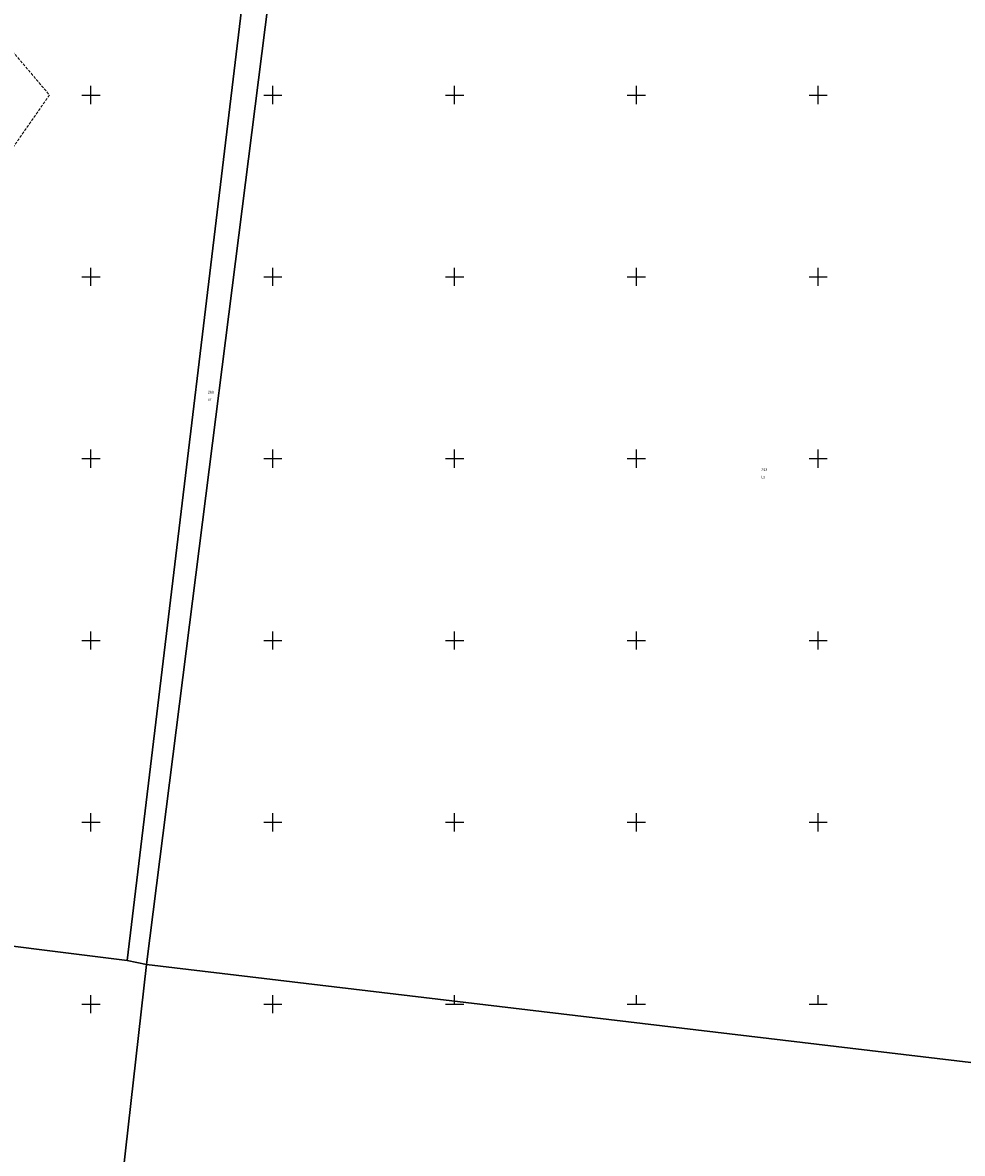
# Model space of a CAD drawing. Header units: metres. Extents: x 5548743 to 5556416, y 5707500 to 5714000.
# Tile 77 of 203: x 5555062 to 5555579, y 5708418 to 5709040. Entities that reach past the tile are written whole.
import ezdxf

# ---------------------------------------------------------------- set-up
doc = ezdxf.new("R2010")
doc.units = ezdxf.units.M
doc.header["$MEASUREMENT"] = 0
doc.linetypes.add('1.5_0.75', pattern=[2.25, 1.5, -0.75])
doc.linetypes.add('219-1000', pattern=[0])
doc.layers.get('0').update_dxf_attribs({"color": 2, "linetype": 'CONTINUOUS', "lineweight": 5})
for name, color, linetype in [('210-oznaczenie konturu użytku gruntowego', 7, 'CONTINUOUS'), ('211-numer działki ewidencyjnej', 7, 'CONTINUOUS'), ('218-kontur użytku gruntowego', 7, 'CONTINUOUS'), ('219-działka ewidencyjna', 7, 'CONTINUOUS'), ('Wstawianie ramki sekcyjnej z opisem', 7, 'CONTINUOUS')]:
    doc.layers.add(name, color=color, linetype=linetype)
doc.styles.get("Standard").update_dxf_attribs({"font": 'Working1250', "width": 0.75})

# ---------------------------------------------------------------- blocks, each defined once
blk = doc.blocks.new('RAMKA1000K')
at = {"color": 0}
for p, q in [((0, 495), (0, 500)), ((0, 500), (5, 500)), ((95, 500), (105, 500)), ((100, 495), (100, 500)), ((195, 500), (205, 500)), ((200, 495), (200, 500)), ((295, 500), (305, 500)), ((300, 495), (300, 500)), ((695, 500), (705, 500)), ((700, 495), (700, 500)), ((795, 500), (800, 500)), ((800, 495), (800, 500)), ((0, 395), (0, 405)), ((100, 395), (100, 405)), ((200, 395), (200, 405)), ((300, 395), (300, 405)), ((700, 395), (700, 405)), ((800, 395), (800, 405)), ((0, 400), (5, 400)), ((95, 400), (105, 400)), ((195, 400), (205, 400)), ((295, 400), (305, 400)), ((695, 400), (705, 400)), ((795, 400), (800, 400)), ((0, 295), (0, 305)), ((100, 295), (100, 305)), ((200, 295), (200, 305)), ((300, 295), (300, 305)), ((700, 295), (700, 305)), ((800, 295), (800, 305)), ((0, 300), (5, 300)), ((95, 300), (105, 300)), ((195, 300), (205, 300)), ((295, 300), (305, 300)), ((695, 300), (705, 300)), ((795, 300), (800, 300)), ((0, 195), (0, 205)), ((0, 200), (5, 200)), ((95, 200), (105, 200)), ((100, 195), (100, 205)), ((195, 200), (205, 200)), ((200, 195), (200, 205)), ((295, 200), (305, 200)), ((300, 195), (300, 205)), ((695, 200), (705, 200)), ((700, 195), (700, 205)), ((795, 200), (800, 200)), ((800, 195), (800, 205)), ((0, 95), (0, 105)), ((0, 100), (5, 100)), ((95, 100), (105, 100)), ((100, 95), (100, 105)), ((195, 100), (205, 100)), ((200, 95), (200, 105)), ((295, 100), (305, 100)), ((300, 95), (300, 105)), ((695, 100), (705, 100)), ((700, 95), (700, 105)), ((795, 100), (800, 100)), ((800, 95), (800, 105)), ((0, 0), (0, 5)), ((0, 0), (5, 0)), ((95, 0), (105, 0)), ((100, 0), (100, 5)), ((195, 0), (205, 0)), ((200, 0), (200, 5)), ((295, 0), (305, 0)), ((300, 0), (300, 5)), ((695, 0), (705, 0)), ((700, 0), (700, 5)), ((795, 0), (800, 0)), ((800, 0), (800, 5))]:
    blk.add_line(p, q, dxfattribs=at)

msp = doc.modelspace()

# ---------------------------------------------------------------- linework, layer by layer
at = {"layer": '218-kontur użytku gruntowego', "color": 70, "linetype": '1.5_0.75', "lineweight": 18, "flags": 128}
for points in [[(5555195.65, 5709153.71), (5555119.91, 5708523.98)], [(5555119.91, 5708523.98), (5555195.65, 5709153.71)], [(5555130.55, 5708521.77), (5555210.23, 5709151.98)], [(5555210.23, 5709151.98), (5555130.55, 5708521.77)], [(5555053.96, 5709027.41), (5555077.19, 5709000)], [(5555077.19, 5709000), (5555003.94, 5708894.72)], [(5555119.91, 5708523.98), (5554796.2, 5708564.5)], [(5554796.2, 5708564.5), (5555119.91, 5708523.98)], [(5555130.55, 5708521.77), (5555101.68, 5708264.77)], [(5555101.68, 5708264.77), (5555130.55, 5708521.77)], [(5555130.55, 5708521.77), (5555119.91, 5708523.98)], [(5555119.91, 5708523.98), (5555130.55, 5708521.77)], [(5555347.87, 5708495.95), (5555130.55, 5708521.77)], [(5555130.55, 5708521.77), (5555347.87, 5708495.95)], [(5555823.13, 5708439.5), (5555347.87, 5708495.95)], [(5555347.87, 5708495.95), (5555823.13, 5708439.5)]]:
    msp.add_lwpolyline(points, dxfattribs=at)
at = {"layer": '219-działka ewidencyjna', "color": 94, "linetype": '219-1000', "lineweight": 30, "flags": 128}
for points in [[(5555119.91, 5708523.98), (5555195.65, 5709153.71)], [(5555130.55, 5708521.77), (5555210.23, 5709151.98)], [(5554796.2, 5708564.5), (5555119.91, 5708523.98)], [(5555130.55, 5708521.77), (5555101.68, 5708264.77)], [(5555119.91, 5708523.98), (5555130.55, 5708521.77)], [(5555130.55, 5708521.77), (5555347.87, 5708495.95)], [(5555347.87, 5708495.95), (5555823.13, 5708439.5)]]:
    msp.add_lwpolyline(points, dxfattribs=at)

# ---------------------------------------------------------------- block references
at = {"layer": 'Wstawianie ramki sekcyjnej z opisem', "color": 8, "linetype": 'Continuous', "lineweight": 5}
for p in [(5554400, 5709000), (5554400, 5709000), (5554400, 5709000), (5554400, 5709000), (5555200, 5709000), (5555200, 5709000), (5555200, 5709000), (5555200, 5709000), (5554400, 5708500), (5554400, 5708500), (5554400, 5708500), (5554400, 5708500), (5555200, 5708500), (5555200, 5708500), (5555200, 5708500), (5555200, 5708500), (5554400, 5708000), (5554400, 5708000), (5554400, 5708000), (5554400, 5708000)]:
    msp.add_blockref('RAMKA1000K', p, dxfattribs=at)

# ---------------------------------------------------------------- texts
at = {"layer": '210-oznaczenie konturu użytku gruntowego', "color": 70, "linetype": 'Continuous', "lineweight": 18, "width": 0.79}
for s, p in [('dr', (5555164.42, 5708831.81)), ('Ls', (5555468.79, 5708789.14))]:
    msp.add_text(s, height=1.5, dxfattribs=at).set_placement(p)
at = {"layer": '211-numer działki ewidencyjnej', "color": 94, "linetype": 'Continuous', "lineweight": 30, "width": 0.79}
for s, p in [('260', (5555164.33, 5708835.81)), ('293', (5555468.7, 5708793.14))]:
    msp.add_text(s, height=1.5, dxfattribs=at).set_placement(p)

doc.saveas('drawing.dxf')
